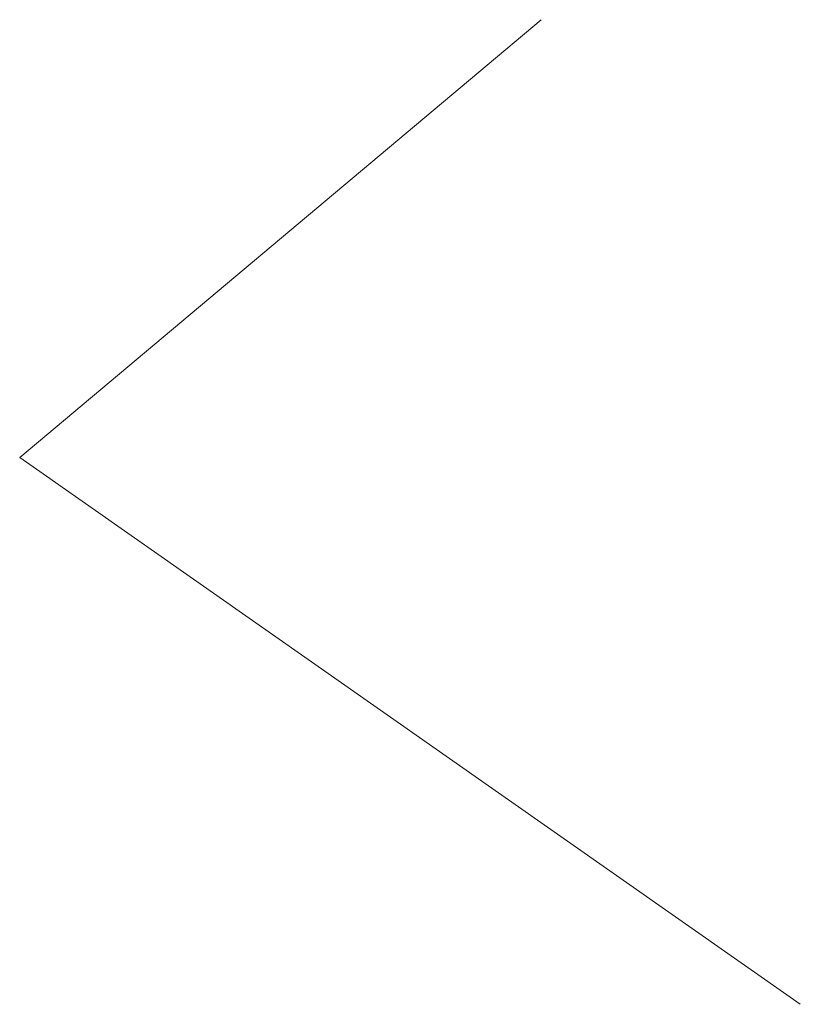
# Paper-space layout 'Layout1' of a CAD drawing. Header units: millimetres. Extents: x 171.5 to 200.2, y 128.3 to 164.5.
import ezdxf

# ---------------------------------------------------------------- set-up
doc = ezdxf.new("R2010")
doc.units = ezdxf.units.MM
doc.layers.add('Lighthing Fixture Dim Black SOL', color=7, linetype='Continuous', lineweight=9)

psp = doc.layouts.get("Layout1")

# ---------------------------------------------------------------- linework, layer by layer
at = {"layer": 'Lighthing Fixture Dim Black SOL'}
for p, q in [((190.65, 164.491), (171.499, 148.422)), ((171.499, 148.422), (200.169, 128.346))]:
    psp.add_line(p, q, dxfattribs=at)

doc.saveas('drawing.dxf')
